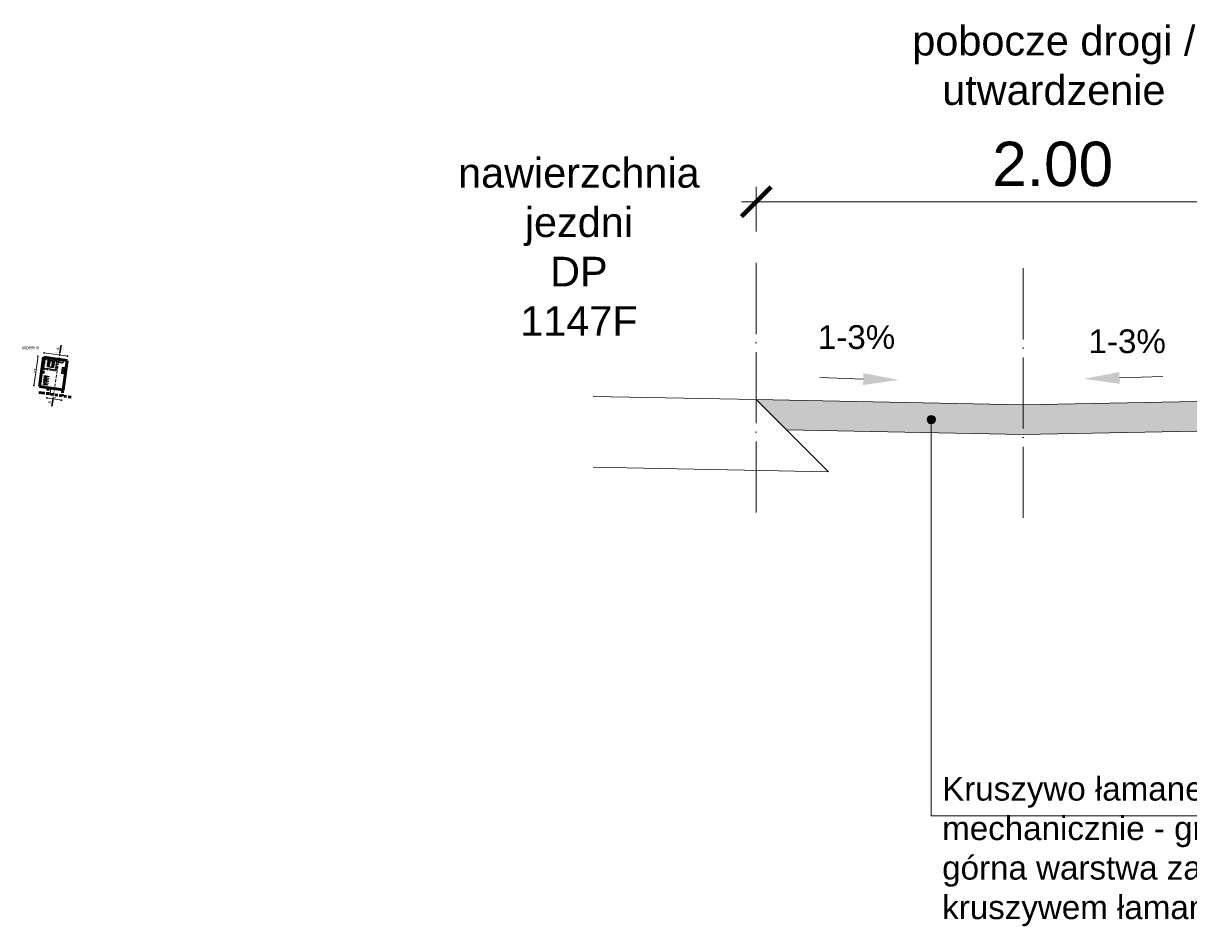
# Model space of a CAD drawing. Header units: millimetres. Extents: x -32728 to 16036, y -21222 to 1675.
# Tile 47 of 58: x 11953 to 12346, y -115 to 190. Entities that reach past the tile are written whole.
import ezdxf

# ---------------------------------------------------------------- set-up
doc = ezdxf.new("R2010")
doc.units = ezdxf.units.MM
for name, pattern in [('02_DONPL_Floorplan-H_revised$0$A-CZ0304_2000 ( Dashdot )', [1.001, 0.5, -0.25, 0.001, -0.25]), ('02_DONPL_Floorplan-H_revised$0$A-CZ0304_2000 DASHED', [1, 0.5, -0.5]), ('2', [1.5, 1, -0.5]), ('ACAD_ISO04W100', [30, 24, -3, 0, -3]), ('BKO', [1.5, 1, -0.5])]:
    doc.linetypes.add(name, pattern=pattern)
for name, color, linetype, lineweight in [('1 MOP zagospodarowanie', 250, 'Continuous', 30), ('1 pojazdy', 250, 'Continuous', 15), ('1 wiata', 250, 'Continuous', 20), ('2 kraweznik opornik', 5, 'Continuous', 50), ('7 przekroj', 200, 'Continuous', 70), ('7 przekroj osie', 22, 'ACAD_ISO04W100', 15), ('7 przekroj wymiary', 250, 'Continuous', 9)]:
    doc.layers.add(name, color=color, linetype=linetype, lineweight=lineweight)
doc.layers.add('2 krawedz jezdni', color=7, linetype='2', lineweight=50, true_color=0x000000)
doc.layers.add('4 wymiary', color=7, linetype='Continuous', lineweight=15, true_color=0x000000)
doc.styles.add('Annotative', font='arial.ttf')
doc.styles.add('ARIAL', font='arial.ttf')
doc.styles.add('Arial10', font='arial.ttf', dxfattribs={"height": 10})
doc.styles.add('Arial15', font='arial.ttf', dxfattribs={"height": 15})
doc.styles.add('ARIAL2.5', font='arial.ttf', dxfattribs={"height": 2.5})
doc.styles.add('plan', font='arial.ttf', dxfattribs={"height": 1})
doc.styles.get("Standard").update_dxf_attribs({"font": 'arial.ttf'})
doc.dimstyles.new('normalne', dxfattribs={"dimtxt": 15, "dimasz": 10, "dimexe": 5, "dimexo": 0.0625, "dimgap": 5, "dimtad": 1, "dimlfac": 0.01, "dimzin": 0, "dimdsep": 46, "dimtxsty": 'Arial15', "dimblk": 'ARCHTICK', "dimcen": 15, "dimdle": 5, "dimadec": 0, "dimazin": 0, "dimtfac": 1, "dimtofl": 0, "dimtmove": 0, "dimatfit": 3, "dimfxl": 10, "dimfxlon": 1, "dimtolj": 1, "dimtzin": 0, "dimlwd": -1, "dimlwe": 0, "dimarcsym": 0})
doc.dimstyles.new('plan', dxfattribs={"dimtxt": 1, "dimasz": 0.5, "dimexe": 0.5, "dimexo": 0.625, "dimgap": 0.2, "dimtad": 1, "dimzin": 1, "dimtxsty": 'plan', "dimblk": 'ARCHTICK', "dimcen": 1, "dimdle": 0.5, "dimadec": 4, "dimazin": 0, "dimtfac": 1, "dimtmove": 0, "dimatfit": 3, "dimfxl": 0.5, "dimfxlon": 1, "dimlwd": 15, "dimarcsym": 0})

# ---------------------------------------------------------------- blocks, each defined once
blk = doc.blocks.new('_ArchTick')
at = {"color": 0, "linetype": 'ByBlock', "const_width": 0.15}
blk.add_lwpolyline([(-0.5, -0.5), (0.5, 0.5)], dxfattribs=at)
blk = doc.blocks.new('*D285')
at = {"layer": '4 wymiary', "color": 0, "linetype": 'ByBlock', "lineweight": 15}
blk.add_line((11959.98, 78.8), (11968.3, 77.63), dxfattribs=at)
at = {"layer": '4 wymiary', "color": 0, "linetype": 'ByBlock', "lineweight": -2}
for p, q in [((11960.15, 78.57), (11960.2, 78.97)), ((11968.07, 77.46), (11968.13, 77.86))]:
    blk.add_line(p, q, dxfattribs=at)
at = {"layer": 'Defpoints', "color": 0}
for p in [(11959.84, 76.34), (11967.76, 75.23), (11968.1, 77.66)]:
    blk.add_point(p, dxfattribs=at)
at = {"layer": '4 wymiary', "color": 0, "lineweight": 15, "xscale": 0.2, "yscale": 0.2, "zscale": 0.2}
for p, rotation in [((11960.18, 78.77), 172.0242181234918), ((11968.1, 77.66), 352.0242181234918)]:
    blk.add_blockref('_ArchTick', p, dxfattribs=dict(at, rotation=rotation))
at = {"layer": '4 wymiary', "color": 0, "insert": (11964.2, 78.65), "char_height": 0.4, "attachment_point": 5, "rotation": 352.0242, "style": 'ARIAL'}
blk.add_mtext('8,00', dxfattribs=at)
blk = doc.blocks.new('*D286')
at = {"layer": '4 wymiary', "color": 0, "linetype": 'ByBlock', "lineweight": 15}
blk.add_line((11956.63, 67.48), (11958.07, 77.78), dxfattribs=at)
at = {"layer": '4 wymiary', "color": 0, "linetype": 'ByBlock', "lineweight": -2}
for p, q in [((11958.24, 77.55), (11957.84, 77.61)), ((11956.85, 67.65), (11956.46, 67.7))]:
    blk.add_line(p, q, dxfattribs=at)
at = {"layer": 'Defpoints', "color": 0}
for p in [(11958.04, 77.58), (11959.97, 77.31), (11958.58, 67.4)]:
    blk.add_point(p, dxfattribs=at)
at = {"layer": '4 wymiary', "color": 0, "lineweight": 15, "xscale": 0.2, "yscale": 0.2, "zscale": 0.2}
for p, rotation in [((11958.04, 77.58), 82.02421871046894), ((11956.65, 67.68), 262.024218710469)]:
    blk.add_blockref('_ArchTick', p, dxfattribs=dict(at, rotation=rotation))
at = {"layer": '4 wymiary', "color": 0, "insert": (11956.91, 72.69), "char_height": 0.4, "attachment_point": 5, "rotation": 82.0242, "style": 'ARIAL'}
blk.add_mtext('10,00', dxfattribs=at)
blk = doc.blocks.new('A$C54DE1B4C')
at = {"layer": '1 pojazdy'}
for p, q in [((0.33, 0.31), (0.02, 0.31)), ((0.33, 0.26), (0.02, 0.26)), ((0.27, 0.24), (0.27, 0.26)), ((0.39, 0.24), (0.27, 0.24)), ((0.37, 0.24), (0.29, 0.24)), ((0.29, 0.24), (0.29, 0.24)), ((0.47, 0.31), (0.33, 0.31)), ((0.33, 0.31), (0.33, 0.28)), ((0.33, 0.25), (0.33, 0.28)), ((0.47, 0.25), (0.33, 0.25)), ((0.37, 0.24), (0.37, 0.24)), ((0.39, 0.24), (0.39, 0.25)), ((0.47, 0.3), (0.47, 0.29)), ((0.47, 0.27), (0.47, 0.29)), ((0.47, 0.26), (0.47, 0.27)), ((0.54, 0.34), (0.52, 0.34)), ((0.54, 0.22), (0.52, 0.22)), ((0.69, 0.31), (0.57, 0.34)), ((0.69, 0.25), (0.57, 0.22)), ((0.65, 0.35), (0.65, 0.42)), ((0.65, 0.42), (0.69, 0.42)), ((0.69, 0.35), (0.65, 0.35)), ((0.65, 0.35), (0.65, 0.34)), ((0.65, 0.35), (0.82, 0.35)), ((0.65, 0.34), (0.82, 0.34)), ((0.66, 0.35), (0.66, 0.35)), ((0.68, 0.35), (0.68, 0.35)), ((1.28, 0.31), (0.68, 0.31)), ((1.28, 0.25), (0.68, 0.25)), ((0.69, 0.42), (0.69, 0.35)), ((0.9, 0.24), (0.7, 0.24)), ((0.7, 0.23), (0.7, 0.24)), ((0.9, 0.23), (0.7, 0.23)), ((0.71, 0.28), (0.71, 0.28)), ((0.71, 0.28), (0.71, 0.28)), ((0.94, 0.22), (0.78, 0.22)), ((0.78, 0.21), (0.78, 0.22)), ((0.94, 0.21), (0.78, 0.21)), ((0.79, 0.36), (0.79, 0.35)), ((0.79, 0.36), (0.81, 0.36)), ((0.79, 0.34), (0.79, 0.31)), ((0.79, 0.24), (0.79, 0.25)), ((0.79, 0.22), (0.79, 0.23)), ((0.79, 0.2), (0.79, 0.21)), ((0.81, 0.2), (0.79, 0.2)), ((0.81, 0.36), (0.81, 0.35)), ((0.81, 0.34), (0.81, 0.31)), ((0.81, 0.24), (0.81, 0.25)), ((0.81, 0.22), (0.81, 0.23)), ((0.81, 0.2), (0.81, 0.21)), ((0.82, 0.35), (0.82, 0.34)), ((0.9, 0.23), (0.9, 0.24)), ((0.9, 0.21), (0.94, 0.21)), ((0.9, 0.14), (0.9, 0.21)), ((0.94, 0.14), (0.9, 0.14)), ((0.91, 0.21), (0.91, 0.21)), ((0.93, 0.21), (0.93, 0.21)), ((0.94, 0.21), (0.94, 0.22)), ((0.94, 0.21), (0.94, 0.14)), ((1.28, 0.3), (1.24, 0.3)), ((1.28, 0.26), (1.24, 0.26)), ((1.36, 0.29), (1.26, 0.29)), ((1.36, 0.27), (1.26, 0.27)), ((1.3, 0.29), (1.3, 0.29)), ((1.3, 0.27), (1.3, 0.27)), ((1.36, 0.31), (1.31, 0.31)), ((1.36, 0.25), (1.31, 0.25)), ((1.36, 0.33), (1.32, 0.33)), ((1.36, 0.31), (1.32, 0.31)), ((1.36, 0.25), (1.32, 0.25)), ((1.36, 0.23), (1.32, 0.23)), ((1.35, 0.47), (1.35, 0.47)), ((1.39, 0.47), (1.35, 0.47)), ((1.39, 0.47), (1.35, 0.47)), ((1.39, 0.09), (1.35, 0.09)), ((1.39, 0.09), (1.35, 0.09)), ((1.35, 0.09), (1.35, 0.09)), ((1.38, 0.56), (1.36, 0.56)), ((1.36, 0.56), (1.36, 0.47)), ((1.36, 0.47), (1.36, 0.28)), ((1.36, 0.09), (1.36, 0.28)), ((1.36, 0), (1.36, 0.09)), ((1.38, 0), (1.36, 0)), ((1.38, 0.56), (1.38, 0.47)), ((1.38, 0.47), (1.38, 0.28)), ((1.44, 0.33), (1.38, 0.33)), ((1.44, 0.31), (1.38, 0.31)), ((1.48, 0.31), (1.38, 0.31)), ((1.38, 0.09), (1.38, 0.28)), ((1.44, 0.25), (1.38, 0.25)), ((1.48, 0.25), (1.38, 0.25)), ((1.44, 0.23), (1.38, 0.23)), ((1.38, 0), (1.38, 0.09)), ((1.39, 0.47), (1.39, 0.47)), ((1.39, 0.09), (1.39, 0.09)), ((1.44, 0.33), (1.44, 0.31)), ((1.44, 0.23), (1.44, 0.25)), ((1.48, 0.31), (1.48, 0.28)), ((1.73, 0.31), (1.48, 0.31)), ((1.48, 0.25), (1.48, 0.28)), ((1.73, 0.26), (1.48, 0.26))]:
    blk.add_line(p, q, dxfattribs=at)
blk.add_circle((1.24, 0.28), 0.02, dxfattribs=at)
blk.add_circle((1.24, 0.28), 0.02, dxfattribs=at)
for centre, radius, start, end in [((0.02, 0.28), 0.025, 90, 270), ((0.52, 0.29), 0.05, 93.8766, 167.857), ((0.52, 0.27), 0.05, 192.143, 266.1234), ((0.55, 0.24), 0.1, 74.4297, 93.8766), ((0.55, 0.32), 0.1, 266.1234, 285.5703), ((0.68, 0.28), 0.03, 2.8269, 74.4297), ((0.68, 0.28), 0.03, 285.5703, 357.1731), ((1.27, 0.28), 0.0103, 104.6453, 255.3547), ((1.32, 0.29), 0.035, 90, 171.3634), ((1.28, 0.28), 0.02, 29.9971, 84.3527), ((1.28, 0.28), 0.02, 275.6473, 330.0029), ((1.32, 0.27), 0.035, 188.6366, 270), ((1.32, 0.29), 0.02, 90, 180), ((1.32, 0.27), 0.02, 180, 270), ((1.73, 0.28), 0.025, 270, 90)]:
    blk.add_arc(centre, radius, start, end, dxfattribs=at)
blk = doc.blocks.new('*D288')
at = {"layer": '7 przekroj wymiary', "color": 0, "lineweight": 0}
for p, q in [((12200.42, 119.76), (12200.42, 134.76)), ((12400.42, 119.76), (12400.42, 134.76))]:
    blk.add_line(p, q, dxfattribs=at)
at = {"layer": '7 przekroj wymiary', "color": 0}
blk.add_line((12405.42, 129.76), (12195.42, 129.76), dxfattribs=at)
at = {"layer": 'Defpoints', "color": 0}
for p in [(12200.42, 129.76), (12200.42, 53.46), (12400.42, 28.18)]:
    blk.add_point(p, dxfattribs=at)
at = {"layer": '7 przekroj wymiary', "color": 0, "xscale": 10, "yscale": 10, "zscale": 10, "rotation": 180.000000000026}
blk.add_blockref('_ArchTick', (12200.42, 129.76), dxfattribs=at)
at = {"layer": '7 przekroj wymiary', "color": 0, "xscale": 10, "yscale": 10, "zscale": 10}
blk.add_blockref('_ArchTick', (12400.42, 129.76), dxfattribs=at)
at = {"layer": '7 przekroj wymiary', "color": 0, "insert": (12300.42, 142.41), "char_height": 15, "attachment_point": 5, "style": 'Arial15'}
blk.add_mtext('\\A1;2.00', dxfattribs=at)
blk = doc.blocks.new('*D321')
at = {"layer": '4 wymiary', "color": 0, "linetype": 'ByBlock', "lineweight": 15}
blk.add_line((11962.46, 67.05), (11962.1, 64.68), dxfattribs=at)
at = {"layer": '4 wymiary', "color": 0, "linetype": 'ByBlock', "lineweight": -2}
for p, q in [((11962.23, 66.89), (11962.63, 66.83)), ((11961.93, 64.9), (11962.33, 64.84))]:
    blk.add_line(p, q, dxfattribs=at)
at = {"layer": 'Defpoints', "color": 0}
for p in [(11961.55, 66.99), (11961.25, 65.01), (11962.13, 64.87)]:
    blk.add_point(p, dxfattribs=at)
at = {"layer": '4 wymiary', "color": 0, "lineweight": 15, "xscale": 0.2, "yscale": 0.2, "zscale": 0.2}
for p, rotation in [((11962.43, 66.86), 81.37822458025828), ((11962.13, 64.87), 261.3782245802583)]:
    blk.add_blockref('_ArchTick', p, dxfattribs=dict(at, rotation=rotation))
at = {"layer": '4 wymiary', "color": 0, "insert": (11961.85, 65.93), "char_height": 0.4, "attachment_point": 5, "rotation": 81.3782, "style": 'ARIAL'}
blk.add_mtext('2,00', dxfattribs=at)
blk = doc.blocks.new('*D322')
at = {"layer": '4 wymiary', "color": 0, "linetype": 'ByBlock', "lineweight": 15}
blk.add_line((11966.17, 62.79), (11960.83, 63.59), dxfattribs=at)
at = {"layer": '4 wymiary', "color": 0, "linetype": 'ByBlock', "lineweight": -2}
for p, q in [((11961.06, 63.76), (11961, 63.37)), ((11966, 63.01), (11965.94, 62.62))]:
    blk.add_line(p, q, dxfattribs=at)
at = {"layer": 'Defpoints', "color": 0}
for p in [(11961.03, 63.56), (11961.25, 65.01), (11966.19, 64.26)]:
    blk.add_point(p, dxfattribs=at)
at = {"layer": '4 wymiary', "color": 0, "lineweight": 15, "xscale": 0.2, "yscale": 0.2, "zscale": 0.2}
for p, rotation in [((11961.03, 63.56), 171.3782245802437), ((11965.97, 62.82), 351.3782245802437)]:
    blk.add_blockref('_ArchTick', p, dxfattribs=dict(at, rotation=rotation))
at = {"layer": '4 wymiary', "color": 0, "insert": (11963.57, 63.63), "char_height": 0.4, "attachment_point": 5, "rotation": 351.3782, "style": 'ARIAL'}
blk.add_mtext('5,00', dxfattribs=at)

msp = doc.modelspace()

# ---------------------------------------------------------------- hatches: boundary and pattern name
at = {"layer": '7 przekroj wymiary'}
h = msp.add_hatch(dxfattribs=at)
h.set_pattern_fill('GRAVEL', color=256, scale=0.4, angle=180, style=0)
h.set_pattern_definition([(228.0127875, (-5460289.4589, -5764633.3146), (-81.28000000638, -91.43999999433), [1.36688576, -135.321934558]), (184.969741, (-5460290.37332, -5764634.3306), (121.919999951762, 10.160000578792), [2.34561888, -232.216195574]), (132.5104471, (-5460292.7101, -5764634.5338), (101.60000004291, -111.759999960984), [1.65392608, -163.738891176]), (267.273689, (-5460296.67252, -5764637.0738), (10.16000002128, 203.199999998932), [2.13601808, -211.465749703]), (292.83365418, (-5460296.77412, -5764639.2074), (-50.800000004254, 121.919999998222), [2.0945348, -207.359230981]), (357.273689, (-5460295.96132, -5764641.1378), (-203.199999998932, 10.16000002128), [2.13601808, -211.465749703]), (37.69424047, (-5460293.82772, -5764641.2394), (-132.079999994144, -101.600000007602), [2.82477464, -279.652461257]), (72.25532837, (-5460291.59252, -5764639.5122), (71.120000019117, 223.519999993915), [2.66687808, -264.021026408]), (121.42956562, (-5460290.77972, -5764636.9722), (-81.280000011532, 132.079999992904), [2.143252, -212.182182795]), (175.2363583, (-5460291.8973, -5764635.1434), (111.7599999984, -10.16000001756), [2.44685312, -119.8957478]), (222.3974378, (-5460294.33572, -5764634.9402), (-121.919999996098, -111.760000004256), [3.16431168, -313.267090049]), (138.81407483, (-5460286.6141, -5764637.1754), (-71.11999999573, 60.96000000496), [1.08001816, -106.922263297]), (171.4692344, (-5460287.4269, -5764636.4642), (132.08000000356, -20.31999997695), [2.05472792, -203.418555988]), (225, (-5460289.459, -5764636.1594), (1e-14, -10.16), [1.43683736, -12.931572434]), (203.19859051, (-5460290.1701, -5764634.9402), (50.80000000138, 20.31999999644), [0.77376528, -76.602489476]), (291.80140949, (-5460290.8813, -5764635.245), (-10.16000000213, 30.4799999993), [1.09426248, -53.61901196]), (30.96375653, (-5460290.475, -5764636.261), (30.48000000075, 20.3199999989), [1.77727864, -57.465192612]), (161.56505118, (-5460288.951, -5764635.3466), (20.3200000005, -10.1599999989), [1.28514856, -30.843592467]), (16.389540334, (-5460296.7741, -5764635.245), (101.6, 30.48), [1.800352, -178.23530669]), (70.34617594, (-5460295.0469, -5764634.737), (-40.64000000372, -111.75999999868), [1.51039576, -149.528862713]), (293.19859051, (-5460288.9509, -5764633.3146), (-20.31999999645, 50.80000000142), [1.5475204, -75.828734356]), (343.61045967, (-5460288.3413, -5764634.737), (-101.60000000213, 30.47999999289), [1.800352, -178.23530669]), (339.44395478, (-5460296.7741, -5764641.5442), (-50.8, 20.32), [1.7361408, -85.070937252]), (294.7751406, (-5460295.1485, -5764642.1538), (-50.80000006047, 111.75999997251), [1.45468848, -144.014373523]), (66.80140949, (-5460288.8493, -5764643.4746), (20.3199999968, 50.80000000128), [1.5475204, -75.828734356]), (17.35402464, (-5460288.2397, -5764642.0522), (-132.07999999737, -40.64000000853), [1.70313096, -168.609503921]), (69.44395478, (-5460293.8277, -5764643.4746), (-20.32000000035, -50.79999999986), [0.8680704, -85.939007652]), (101.309932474, (-5460289.459, -5764643.4746), (-10.16, 40.64), [0.5180584, -51.287979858]), (165.963756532, (-5460289.5605, -5764642.9666), (30.48, -10.16), [2.0945348, -39.796218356]), (186.00900596, (-5460291.5925, -5764642.4586), (101.59999999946, 10.160000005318), [1.941068, -192.165459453]), (303.69006753, (-5460290.475, -5764637.1754), (-10.1600000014, 20.3199999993), [1.46529552, -35.167105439]), (353.15722659, (-5460289.66212, -5764638.3946), (172.720000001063, -20.319999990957), [2.55822704, -253.26403626]), (60.9453959, (-5460287.1221, -5764638.6994), (-40.64000000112, -71.11999999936), [1.04603296, -103.557569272]), (90, (-5460286.614, -5764637.785), (-10.16, 10.16), [0.6096, -9.5504]), (120.25643716, (-5460291.7957, -5764642.1538), (40.63999999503, -71.12000000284), [1.41146784, -139.735763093]), (48.0127875, (-5460292.5069, -5764640.9346), (81.2800000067, 91.43999999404), [2.73377152, -133.955048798]), (1e-14, (-5460290.678, -5764638.903), (10.16, 10.16), [2.6416, -7.5184]), (325.3048465, (-5460288.0365, -5764638.9026), (101.600000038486, -71.11999994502), [1.60643824, -159.037266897]), (254.0546041, (-5460286.7157, -5764639.817), (-10.1599999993, -40.64000000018), [1.47931632, -72.486600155]), (207.64597536, (-5460287.12212, -5764641.2394), (-193.040000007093, -101.599999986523), [2.4085804, -238.449857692]), (175.42607874, (-5460289.25572, -5764642.357), (-132.079999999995, 10.159999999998), [2.54811784, -252.263385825])])
h.paths.add_polyline_path([(12390.423, 63.178), (12290.423, 61.178), (12200.423, 62.978), (12210.627, 52.774), (12290.423, 51.178), (12373.423, 52.838), (12373.423, 53.178), (12388.423, 53.178), (12388.423, 61.178)])
msp.add_hatch(color=256, dxfattribs=at).paths.add_polyline_path([(12260.855, 56.241, 1), (12258.055, 56.241, 1)])
msp.add_hatch(color=256, dxfattribs=at).paths.add_polyline_path([(12260.855, 56.241, 1), (12258.055, 56.241, 1)])

# ---------------------------------------------------------------- linework, layer by layer
at = {"layer": '1 MOP zagospodarowanie', "color": 7, "lineweight": 20}
for p, q in [((11961.94, 76.07), (11961.666, 74.089)), ((11962.139, 76.043), (11961.864, 74.062)), ((11962.931, 75.933), (11962.656, 73.952)), ((11963.129, 75.905), (11962.854, 73.924))]:
    msp.add_line(p, q, dxfattribs=at)
at = {"layer": '1 MOP zagospodarowanie', "color": 7, "lineweight": 50}
for p, q in [((11960.228, 68.36), (11960.73, 68.287)), ((11960.394, 69.499), (11960.896, 69.426)), ((11960.55, 70.57), (11961.052, 70.497))]:
    msp.add_line(p, q, dxfattribs=at)
at = {"layer": '1 MOP zagospodarowanie', "color": 7}
for points in [[(11961.269, 74.144), (11963.25, 73.869), (11963.525, 75.85), (11961.544, 76.125)], [(11964.987, 75.638), (11966.473, 75.43), (11966.556, 76.024), (11965.071, 76.233)], [(11960.061, 71.926), (11960.13, 72.421), (11959.635, 72.491), (11959.565, 71.996)], [(11966.69, 71.774), (11966.968, 73.754), (11966.344, 73.842), (11966.066, 71.861)]]:
    msp.add_lwpolyline(points, close=True, dxfattribs=at)
at = {"layer": '1 wiata', "linetype": '02_DONPL_Floorplan-H_revised$0$A-CZ0304_2000 ( Dashdot )'}
for p, q in [((11959.953, 76.56), (11964.786, 75.883)), ((11959.979, 73.144), (11960.517, 76.986)), ((11963.821, 72.605), (11964.36, 76.448)), ((11959.553, 73.708), (11964.386, 73.031))]:
    msp.add_line(p, q, dxfattribs=at)
at = {"layer": '1 wiata', "linetype": '02_DONPL_Floorplan-H_revised$0$A-CZ0304_2000 DASHED', "lineweight": 30, "ltscale": 0.5}
msp.add_lwpolyline([(11964.155, 72.75), (11964.64, 76.216), (11960.184, 76.841), (11959.698, 73.375)], close=True, dxfattribs=at)
at = {"layer": '1 wiata'}
for points in [[(11963.942, 73.033), (11964.358, 76.004), (11960.397, 76.559), (11959.981, 73.588)], [(11960.499, 76.423), (11960.516, 76.542), (11960.397, 76.559), (11960.38, 76.44)], [(11964.341, 75.885), (11964.358, 76.004), (11964.239, 76.02), (11964.223, 75.901)], [(11960.099, 73.571), (11960.116, 73.69), (11959.997, 73.706), (11959.981, 73.588)], [(11963.942, 73.033), (11963.958, 73.151), (11963.84, 73.168), (11963.823, 73.049)]]:
    msp.add_lwpolyline(points, close=True, dxfattribs=at)
at = {"layer": '2 krawedz jezdni', "color": 0}
for p, q in [((11961.551, 66.989), (11961.25, 65.007)), ((11966.5, 66.276), (11966.194, 64.257))]:
    msp.add_line(p, q, dxfattribs=at)
msp.add_lwpolyline([(11958.305, 65.422), (11959.332, 65.297), (11969.692, 63.727)], dxfattribs=at)
at = {"layer": '2 kraweznik opornik'}
for p, q in [((11958.583, 67.405), (11959.97, 77.308)), ((11967.893, 76.198), (11959.97, 77.308)), ((11966.505, 66.295), (11967.893, 76.198)), ((11966.505, 66.295), (11958.583, 67.405))]:
    msp.add_line(p, q, dxfattribs=at)
at = {"layer": '7 przekroj', "linetype": 'BKO', "lineweight": 13}
msp.add_line((11965.466, 78.726), (11963.136, 63.357), dxfattribs=at)
at = {"layer": '7 przekroj', "linetype": 'ByBlock', "lineweight": 30}
for p, q in [((11965.87, 81.325), (11965.466, 78.726)), ((11963.136, 63.357), (11962.731, 60.757))]:
    msp.add_line(p, q, dxfattribs=at)
at = {"layer": '7 przekroj osie'}
for p, q in [((12200.423, 109.089), (12200.423, 24.872)), ((12290.423, 107.289), (12290.423, 23.072))]:
    msp.add_line(p, q, dxfattribs=at)
at = {"layer": '7 przekroj wymiary'}
for p, q in [((12200.423, 62.978), (12145.423, 64.078)), ((12290.423, 61.178), (12200.423, 62.978)), ((12200.423, 62.978), (12224.793, 38.609)), ((12290.423, 61.178), (12390.423, 63.178)), ((12259.455, 56.246), (12259.455, -77.515)), ((12290.423, 51.178), (12210.627, 52.774)), ((12290.423, 51.178), (12373.423, 52.838)), ((12224.793, 38.609), (12145.423, 40.196)), ((12259.455, -77.515), (12454.25, -77.515))]:
    msp.add_line(p, q, dxfattribs=at)
for points in [[(12322.97, 70.284), (12337.628, 70.805)], [(12236.504, 69.902), (12221.846, 70.423)]]:
    msp.add_lwpolyline(points, dxfattribs=at)
msp.add_circle((12259.455, 56.241), 1.4, dxfattribs=at)
msp.add_circle((12259.455, 56.241), 1.4, dxfattribs=at)
for points in [[(12236.548, 71.901), (12248.501, 69.635), (12236.459, 67.902)], [(12322.926, 72.283), (12310.973, 70.017), (12323.015, 68.284)]]:
    msp.add_solid(points, dxfattribs=at)

# ---------------------------------------------------------------- block references
at = {"layer": '1 MOP zagospodarowanie', "rotation": 171.6965368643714}
for p in [(11961.865, 70.987), (11961.459, 68.206), (11961.54, 68.761), (11961.621, 69.315), (11961.702, 69.869), (11961.783, 70.423)]:
    msp.add_blockref('A$C54DE1B4C', p, dxfattribs=at)

# ---------------------------------------------------------------- texts
at = {"layer": '1 MOP zagospodarowanie', "color": 7, "attachment_point": 1, "style": 'Annotative'}
for s, insert, char_height, width, rotation in [('\\pxqc;wiata drewniana\\P3,5x4,5m', (11960.311, 74.017), 0.2, 2.16427, 82.02422), ('ławostół', (11962.094, 74.525), 0.2, 0.88002, 81.67638), ('{\\C7;ławostół}', (11962.39, 74.497), 0.2, 8.3826, 81.67638), ('\\pxqc;{\\C0;kosz betonowy \\Pdo segregacji \\Pśmieci}', (11961.44, 75.805), 0.15, 8.5633, 353.3269), ('stacja naprawcza', (11960.084, 71.466), 0.15, 2.59707, 82.73587), ('Ławka betonowa', (11966.303, 72.073), 0.15, 4.79627, 81.32752), ('Stojaki na rowery', (11959.269, 68.879), 0.15, 19.18506, 81.43491)]:
    msp.add_mtext(s, dxfattribs=dict(at, insert=insert, char_height=char_height, width=width, rotation=rotation))
at = {"layer": '7 przekroj', "linetype": 'ByBlock', "char_height": 1, "attachment_point": 1, "rotation": 81.15632}
for insert in [(11964.209, 79.772), (11961.416, 61.706)]:
    msp.add_mtext_dynamic_manual_height_columns('{\\fArial|b0|i0|c238|p34;A}', width=6.53698, gutter_width=1, heights=[-1], dxfattribs=dict(at, insert=insert))
at = {"layer": '7 przekroj wymiary', "style": 'ARIAL2.5'}
for p in [(12221.2, 80.083), (12312.524, 78.674)]:
    msp.add_text('1-3%%%', height=8, rotation=1080, dxfattribs=at).set_placement(p)
at = {"layer": '7 przekroj wymiary'}
for s, insert, char_height, width, attachment_point, style in [('\\pxqc;pobocze drogi / utwardzenie ', (12234.885, 189.114), 10, 131.86747, 1, 'Arial10'), ('\\pxqc;nawierzchnia jezdni DP 1147F ', (12120.111, 144.52), 10, 40.90451, 1, 'Arial10'), ('MORR III', (11955.651, 80.435), 1, 141.2912, 5, 'ARIAL2.5'), ('Kruszywo łamane 0/31,5 stabilizowane \\Pmechanicznie - gr. 10cm, \\Pgórna warstwa zamiałowana \\Pkruszywem łamanym 0/5 \\P\\pxsm1;\\A1;^I  \\P\\P\\P\\C0; ', (12263.142, -64.331), 8, 758.16036, 1, 'Arial10')]:
    msp.add_mtext(s, dxfattribs=dict(at, insert=insert, char_height=char_height, width=width, attachment_point=attachment_point, style=style))

# ---------------------------------------------------------------- dimensions: what is measured, and where the dimension line sits
at = {"layer": '4 wymiary', "linetype": 'ByBlock'}
for p1, p2, distance, picture, middle in [((11959.835, 76.344), (11967.758, 75.234), 2.452, '*D285', (11964.198, 78.653)), ((11958.583, 67.405), (11959.97, 77.308), 1.948, '*D286', (11956.911, 72.688)), ((11966.194, 64.257), (11961.25, 65.007), 1.458, '*D322', (11963.569, 63.626))]:
    dim = msp.add_aligned_dim(p1=p1, p2=p2, distance=distance, dimstyle='plan', override={"dimtxt": 0.4, "dimasz": 0.2, "dimexe": 0.2, "dimtxsty": 'ARIAL', "dimblk": 'ArchTick', "dimdle": 0.2, "dimfxl": 0.2}, dxfattribs=at)
    dim.commit()
    dim.dimension.update_dxf_attribs({"geometry": picture, "text_midpoint": middle})
dim = msp.add_aligned_dim(p1=(11961.551, 66.989), p2=(11961.25, 65.007), distance=0.891, text='2,00', dimstyle='plan', override={"dimtxt": 0.4, "dimasz": 0.2, "dimexe": 0.2, "dimtxsty": 'ARIAL', "dimblk": 'ArchTick', "dimdle": 0.2, "dimfxl": 0.2}, dxfattribs=at)
dim.commit()
dim.dimension.update_dxf_attribs({"geometry": '*D321', "text_midpoint": (11961.846, 65.93)})
at = {"layer": '7 przekroj wymiary'}
dim = msp.add_linear_dim(base=(12200.423, 129.755), p1=(12400.423, 28.178), p2=(12200.423, 53.464), angle=180, dimstyle='normalne', override={"dimtxt": 10, "dimtxsty": 'Arial15'}, dxfattribs=at)
dim.commit()
dim.dimension.update_dxf_attribs({"geometry": '*D288', "text_midpoint": (12300.423, 129.755), "dimtype": 160})

doc.saveas('drawing.dxf')
